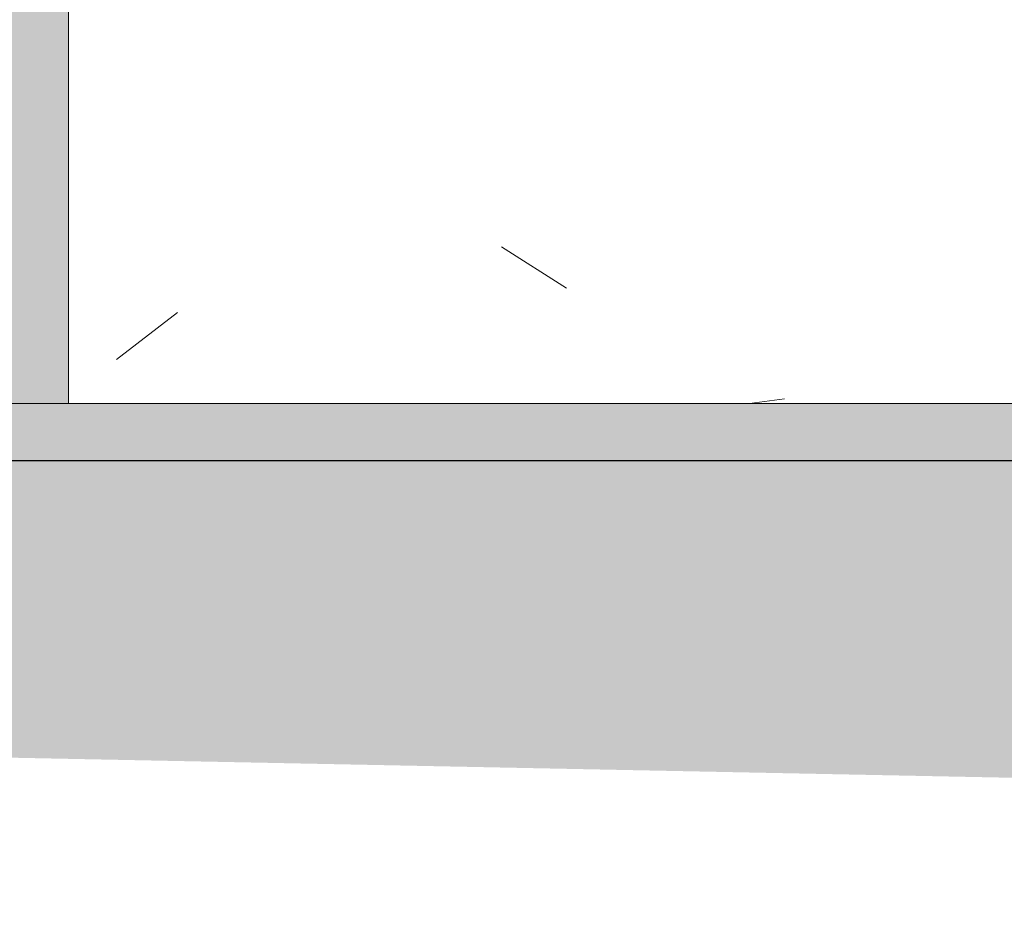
# Model space of a CAD drawing. Header units: metres. Extents: x 10.2 to 107.4, y -18.3 to 5.6.
# Tile 101 of 256: x 34.455 to 35.312, y -0.511 to 0.274. Entities that reach past the tile are written whole.
import ezdxf

# ---------------------------------------------------------------- set-up
doc = ezdxf.new("R2010")
doc.units = ezdxf.units.M
doc.layers.add('A-DETL', color=7, linetype='Continuous', lineweight=5, true_color=0x00a600)
for name, color, linetype, lineweight in [('A-DETL-GENF', 7, 'Continuous', 5), ('A-FLOR', 7, 'Continuous', 5), ('A-WALL-PATT', 7, 'Continuous', 5), ('I-WALL', 7, 'Continuous', 5)]:
    doc.layers.add(name, color=color, linetype=linetype, lineweight=lineweight)

msp = doc.modelspace()

# ---------------------------------------------------------------- hatches: boundary and pattern name
at = {"layer": 'A-DETL-GENF', "true_color": 0xd2e2c2}
msp.add_hatch(color=254, dxfattribs=at).paths.add_polyline_path([(41.54521, -0.51064), (41.54521, -0.30759), (39.07532, -0.11), (31.54521, -0.11038), (31.54521, -0.31), (39.07538, -0.46108)])
at = {"layer": 'A-FLOR', "true_color": 0x616161}
msp.add_hatch(color=251, dxfattribs=at).paths.add_polyline_path([(32.53538, -0.11), (36.10538, -0.11), (36.10538, -0.06), (32.53538, -0.06), (32.53538, -0.07)])
at = {"layer": 'A-WALL-PATT', "true_color": 0xa2a2a2}
h = msp.add_hatch(dxfattribs=at)
h.set_pattern_fill('FP_24', color=253, style=0, pattern_type=2)
h.set_pattern_definition([(50, (33.5614, 1.2), (1.45713, -0.1272), [0.1524, -1.676]), (355, (33.5614, 1.2), (-0.28194, 1.5284), [0.1219, -1.341]), (100.45, (33.6834, 1.189), (1.1755, 1.40046), [0.1295, -1.425]), (46.184, (33.5614, 1.606), (2.169, -0.3364), [0.2286, -2.515]), (96.64, (33.7424, 1.578), (1.899, 1.9797), [0.1943, -2.137]), (351.18, (33.5614, 1.606), (1.8988, 1.9794), [0.1829, -2.012]), (21, (33.7654, 1.505), (1.21276, -0.8177), [0.1524, -1.676]), (326, (33.7654, 1.505), (0.4944, 1.47345), [0.1219, -1.341]), (71.45, (33.8664, 1.437), (1.707, 0.655), [0.1295, -1.425]), (37.5, (33.5614, 1.2), (0.02471, 0.67643), [0.06706, -1.258, 0.06706, -1.294, -1.346]), (37.5, (33.5614, 1.2), (0.02471, 0.67643), [-2.686, 0.06706, -1.279]), (7.5, (33.5614, 1.2), (0.53455, 0.80144), [0.06706, -0.70917, 0.06706, -1.227, -0.51308]), (7.5, (33.5614, 1.2), (0.53455, 0.80144), [-2.071, 0.06706, -0.44602]), (327.5, (33.1084, 1.2), (1.08472, -0.04583), [0.06706, -0.44094, 0.06706, -1.518, -2.103]), (327.5, (33.1084, 1.2), (1.08472, -0.04583), [-2.093, 0.06706, -2.036]), (317.5, (32.9054, 1.2), (1.18503, 0.20342), [0.06706, -0.59334, 0.06706, -0.98552, -1.494]), (317.5, (32.9054, 1.2), (1.18503, 0.20342), [-1.713, 0.06706, -1.426])])
h.paths.add_polyline_path([(34.49788, -0.06), (35.60548, -0.06), (35.60548, 2.65), (34.49788, 2.65), (34.49788, -0.02704)])
h.paths.add_polyline_path([(34.54837, 0.35), (34.51538, 0.35), (34.51538, 2.3), (35.29538, 2.3), (35.29538, 0.35), (34.62779, 0.35)])
at = {"layer": 'I-WALL', "true_color": 0xdbcc9e}
msp.add_hatch(color=9, dxfattribs=at).paths.add_polyline_path([(34.41569, -0.06), (34.49788, -0.06), (34.49788, 2.65), (34.49538, 2.65), (34.49538, 2.57863), (34.41538, 2.57863), (34.41538, -0.06)])

# ---------------------------------------------------------------- linework, layer by layer
at = {"layer": 'A-DETL', "color": 7, "lineweight": 15}
for p, q in [((35.96521, -0.06), (32.93538, -0.06)), ((39.07538, -0.11), (31.54521, -0.11))]:
    msp.add_line(p, q, dxfattribs=at)
at = {"layer": 'A-DETL', "color": 7, "lineweight": 30}
msp.add_line((39.07538, -0.11), (31.57538, -0.11), dxfattribs=at)
at = {"layer": 'A-FLOR'}
msp.add_line((32.53538, -0.06), (37.42038, -0.06), dxfattribs=at)
at = {"layer": 'I-WALL'}
msp.add_line((34.49788, 2.65), (34.49788, -0.06), dxfattribs=at)

doc.saveas('drawing.dxf')
